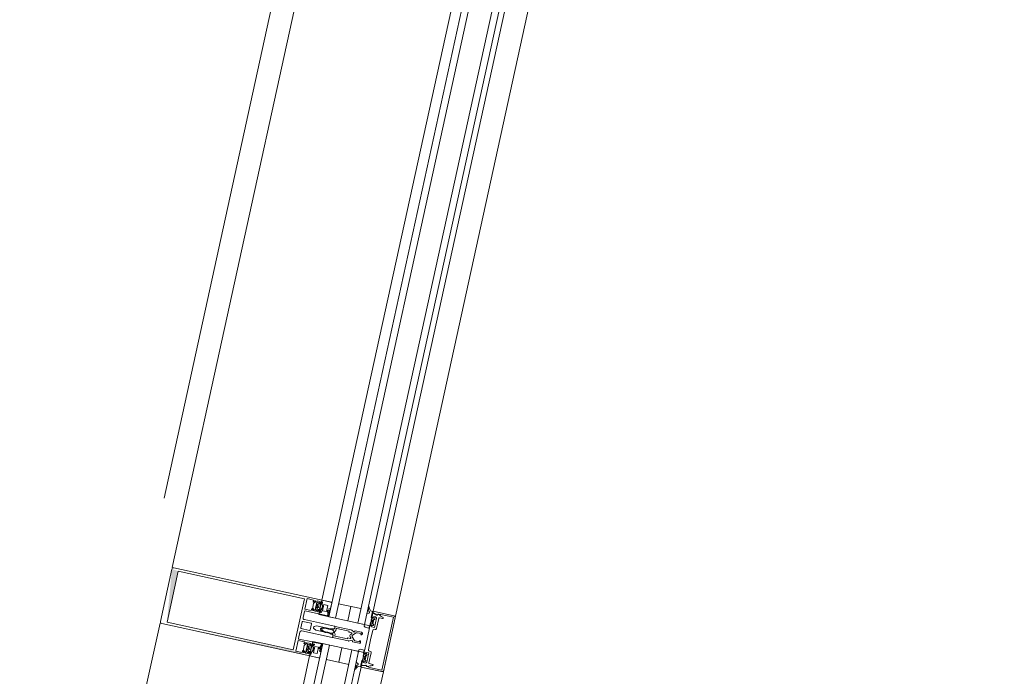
# Model space of a CAD drawing. Header units: metres. Extents: x 233012 to 233264, y 553571 to 554014.
# Tile 199 of 256: x 233203.133 to 233203.994, y 553832.065 to 553832.64. Entities that reach past the tile are written whole.
import ezdxf

# ---------------------------------------------------------------- set-up
doc = ezdxf.new("R2010")
doc.units = ezdxf.units.M
for name, color, linetype, lineweight in [('A-NL$1A_detailuitwerking', 252, 'Continuous', 5), ('A-NL$1B_3D-modellen_algemeen', 252, 'Continuous', 5), ('A-NL23_vloeraanzicht', 252, 'Continuous', 5), ('A-NL30_stijlen_dorpels-pui', 252, 'Continuous', 5), ('A-NL38_vlakvullingen-pui', 252, 'Continuous', 5)]:
    doc.layers.add(name, color=color, linetype=linetype, lineweight=lineweight)

# ---------------------------------------------------------------- blocks, each defined once
blk = doc.blocks.new('NLRS_21_CWP_dubbele beglazing_gen_mie - dubbele beglazing_gen-2812561-01_Situatie')
at = {"layer": 'A-NL38_vlakvullingen-pui'}
for p, q in [((0.588, 0.032), (-0.588, 0.032)), ((-0.588, 0.032), (-0.588, 0.026)), ((-0.588, 0.026), (0.588, 0.026)), ((0.588, 0.026), (0.588, 0.032)), ((0.588, 0.006), (-0.588, 0.006)), ((-0.588, 0.006), (-0.588, 0)), ((-0.588, 0), (0.588, 0)), ((0.588, 0), (0.588, 0.006))]:
    blk.add_line(p, q, dxfattribs=at)
blk = doc.blocks.new('Rectangular Mullion - NLRS_31_CWM_vliesgevelprofiel bxh 50x200_gen_mie-2811811-01_Situatie')
at = {"layer": 'A-NL30_stijlen_dorpels-pui'}
for p, q in [((233199.88975, 553827.93495), (233199.64392, 553826.81154)), ((233200.02066, 553827.90631), (233199.77482, 553826.78289)), ((233200.02085, 553827.90627), (233200.02945, 553827.90439)), ((233200.03531, 553827.9031), (233200.05485, 553827.89883)), ((233200.06559, 553827.89648), (233199.81976, 553826.77306)), ((233199.8393, 553826.76878), (233200.08513, 553827.8922)), ((233199.78361, 553826.78097), (233199.77502, 553826.78285)), ((233199.80901, 553826.77541), (233199.78948, 553826.77969))]:
    blk.add_line(p, q, dxfattribs=at)
blk = doc.blocks.new('NLRS_21_CWP_dubbele beglazing_gen_mie - dubbele beglazing_gen-2812452-01_Situatie')
at = {"layer": 'A-NL38_vlakvullingen-pui'}
for p, q in [((0.288, 0.032), (-0.288, 0.032)), ((-0.288, 0.032), (-0.288, 0.026)), ((-0.288, 0.026), (0.288, 0.026)), ((0.288, 0.026), (0.288, 0.032)), ((0.288, 0.006), (-0.288, 0.006)), ((-0.288, 0.006), (-0.288, 0)), ((-0.288, 0), (0.288, 0)), ((0.288, 0), (0.288, 0.006))]:
    blk.add_line(p, q, dxfattribs=at)
blk = doc.blocks.new('Rectangular Mullion - NLRS_31_CWM_vliesgevelprofiel bxh 50x200_gen_mie-V60-01_Situatie')
at = {"layer": 'A-NL30_stijlen_dorpels-pui'}
for p, q in [((233203.38374, 553832.69816), (233203.26617, 553832.16087)), ((233203.51464, 553832.66951), (233203.39707, 553832.13222)), ((233203.51484, 553832.66947), (233203.52343, 553832.66759)), ((233203.5293, 553832.6663), (233203.54883, 553832.66203)), ((233203.55958, 553832.65968), (233203.44201, 553832.12239)), ((233203.46154, 553832.11812), (233203.57912, 553832.6554)), ((233203.40586, 553832.1303), (233203.39726, 553832.13218)), ((233203.43126, 553832.12474), (233203.41172, 553832.12902))]:
    blk.add_line(p, q, dxfattribs=at)
blk = doc.blocks.new('Rectangular Mullion - vliesgevelprofiel_gen_bxh200x50-V58-01_Situatie')
at = {"layer": 'A-NL30_stijlen_dorpels-pui'}
h = blk.add_hatch(color=256, dxfattribs=at)
h.paths.add_polyline_path([(-0.025, 0.0408), (-0.0235, 0.0538), (-0.025, 0.1735)])
h.paths.add_polyline_path([(0.0229, 0.1692), (0.0235, 0.175), (-0.0229, 0.1692)])
at = {"layer": 'A-NL$1A_detailuitwerking'}
for p, q in [((-0.025, 0.1735), (-0.025, 0.0408)), ((0.0235, 0.175), (-0.0235, 0.175)), ((0.025, 0.0408), (0.025, 0.1735)), ((-0.0229, 0.0561), (-0.0229, 0.1692)), ((-0.0229, 0.1692), (0.0229, 0.1692)), ((0.0229, 0.1692), (0.0229, 0.0561)), ((-0.0235, 0.0481), (-0.0235, 0.0538)), ((-0.0235, 0.0538), (-0.0141, 0.0538)), ((0.0229, 0.0561), (-0.0229, 0.0561)), ((-0.0141, 0.0538), (-0.0141, 0.0481)), ((-0.0126, 0.0413), (-0.0126, 0.0533)), ((-0.0121, 0.0538), (-0.0065, 0.0538)), ((-0.005, 0.0523), (-0.005, 0.0253)), ((-0.0032, 0.0459), (-0.0032, 0.0533)), ((-0.0027, 0.0538), (0.0027, 0.0538)), ((0.0032, 0.0533), (0.0032, 0.0459)), ((0.005, 0.0253), (0.005, 0.0523)), ((0.0065, 0.0538), (0.0121, 0.0538)), ((0.0126, 0.0533), (0.0126, 0.0413)), ((0.0141, 0.0481), (0.0141, 0.0538)), ((0.0141, 0.0538), (0.0235, 0.0538)), ((0.0235, 0.0538), (0.0235, 0.0481)), ((-0.0217, 0.0481), (-0.0235, 0.0481)), ((-0.0235, 0.0422), (-0.0235, 0.0449)), ((-0.0235, 0.0449), (-0.0141, 0.0449)), ((-0.02295, 0.04685), (-0.0217, 0.0481)), ((-0.02176, 0.04451), (-0.02258, 0.04354)), ((-0.02118, 0.04721), (-0.02224, 0.04615)), ((-0.0207, 0.0434), (-0.01965, 0.0434)), ((-0.01713, 0.0475), (-0.02047, 0.0475)), ((-0.01765, 0.044), (-0.01995, 0.044)), ((-0.01795, 0.0434), (-0.0169, 0.0434)), ((-0.01536, 0.04615), (-0.01642, 0.04721)), ((-0.0141, 0.0481), (-0.0159, 0.0481)), ((-0.0159, 0.0481), (-0.01465, 0.04685)), ((-0.01502, 0.04354), (-0.01585, 0.04452)), ((-0.0141, 0.0449), (-0.0141, 0.0422)), ((0.0027, 0.0454), (-0.0027, 0.0454)), ((0.0159, 0.0481), (0.0141, 0.0481)), ((0.0141, 0.0422), (0.0141, 0.0449)), ((0.0141, 0.0449), (0.0235, 0.0449)), ((0.01465, 0.04685), (0.0159, 0.0481)), ((0.01585, 0.04452), (0.01502, 0.04354)), ((0.01642, 0.04721), (0.01536, 0.04615)), ((0.0169, 0.0434), (0.01795, 0.0434)), ((0.02047, 0.0475), (0.01713, 0.0475)), ((0.01995, 0.044), (0.01765, 0.044)), ((0.01965, 0.0434), (0.0207, 0.0434)), ((0.02224, 0.04615), (0.02118, 0.04721)), ((0.0235, 0.0481), (0.0217, 0.0481)), ((0.0217, 0.0481), (0.02295, 0.04685)), ((0.02258, 0.04354), (0.02176, 0.04451)), ((0.0235, 0.0449), (0.0235, 0.0422)), ((-0.025, 0.0408), (-0.0231, 0.0408)), ((-0.02365, 0.0408), (-0.025, 0.0408)), ((-0.025, 0.0408), (-0.025, 0.0329)), ((-0.02295, 0.0401), (-0.02365, 0.0408)), ((-0.0217, 0.0422), (-0.0235, 0.0422)), ((-0.0231, 0.0408), (-0.0217, 0.0422)), ((-0.02191, 0.0408), (-0.02296, 0.0408)), ((-0.0216, 0.0401), (-0.02295, 0.0401)), ((-0.02278, 0.0402), (-0.02138, 0.04014)), ((-0.0216, 0.0384), (-0.016, 0.0384)), ((-0.0216, 0.0349), (-0.0216, 0.0384)), ((-0.016, 0.0349), (-0.0216, 0.0349)), ((-0.0212, 0.0417), (-0.0212, 0.0429)), ((-0.01979, 0.0412), (-0.0207, 0.0412)), ((-0.01918, 0.0427), (-0.01979, 0.0412)), ((-0.01781, 0.0412), (-0.01842, 0.0427)), ((-0.0169, 0.0412), (-0.01781, 0.0412)), ((-0.0164, 0.0429), (-0.0164, 0.0417)), ((-0.01615, 0.0402), (-0.0147, 0.0402)), ((-0.016, 0.0384), (-0.016, 0.0349)), ((-0.0141, 0.0422), (-0.0159, 0.0422)), ((-0.0159, 0.0422), (-0.0145, 0.0408)), ((-0.01464, 0.0389), (-0.01584, 0.0401)), ((-0.0126, 0.0408), (-0.01569, 0.0408)), ((-0.0145, 0.0408), (-0.0131, 0.0408)), ((-0.0126, 0.0332), (-0.0126, 0.0408)), ((-0.002, 0.04064), (-0.00087, 0.0426)), ((-0.002, 0.0283), (-0.002, 0.04064)), ((-0.00085, 0.03632), (-0.00187, 0.03455)), ((-0.00133, 0.03379), (-0.00042, 0.03536)), ((0.00043, 0.03534), (0.00133, 0.03379)), ((0.00087, 0.0426), (0.002, 0.04064)), ((0.00187, 0.03455), (0.00087, 0.03629)), ((0.002, 0.04064), (0.002, 0.0283)), ((0.01569, 0.0408), (0.0126, 0.0408)), ((0.0126, 0.0408), (0.0126, 0.0332)), ((0.0131, 0.0408), (0.0145, 0.0408)), ((0.0159, 0.0422), (0.0141, 0.0422)), ((0.0145, 0.0408), (0.0159, 0.0422)), ((0.01584, 0.0401), (0.01464, 0.0389)), ((0.0147, 0.0402), (0.01615, 0.0402)), ((0.016, 0.0349), (0.016, 0.0384)), ((0.016, 0.0384), (0.0216, 0.0384)), ((0.0216, 0.0349), (0.016, 0.0349)), ((0.0164, 0.0417), (0.0164, 0.0429)), ((0.01781, 0.0412), (0.0169, 0.0412)), ((0.01842, 0.0427), (0.01781, 0.0412)), ((0.01979, 0.0412), (0.01918, 0.0427)), ((0.0207, 0.0412), (0.01979, 0.0412)), ((0.0212, 0.0429), (0.0212, 0.0417)), ((0.02138, 0.04014), (0.02278, 0.0402)), ((0.02295, 0.0401), (0.0216, 0.0401)), ((0.0216, 0.0384), (0.0216, 0.0349)), ((0.0235, 0.0422), (0.0217, 0.0422)), ((0.0217, 0.0422), (0.0231, 0.0408)), ((0.02296, 0.0408), (0.02191, 0.0408)), ((0.02365, 0.0408), (0.02295, 0.0401)), ((0.0231, 0.0408), (0.025, 0.0408)), ((0.025, 0.0408), (0.02365, 0.0408)), ((0.025, 0.0329), (0.025, 0.0408)), ((-0.025, 0.0329), (-0.02448, 0.032)), ((-0.02448, 0.032), (-0.01972, 0.032)), ((-0.01972, 0.032), (-0.01894, 0.03336)), ((-0.01567, 0.03312), (-0.01701, 0.03364)), ((-0.01671, 0.03427), (-0.0143, 0.0332)), ((-0.01349, 0.0329), (-0.01567, 0.03312)), ((-0.0143, 0.0332), (-0.0126, 0.0332)), ((-0.01371, 0.032), (-0.01292, 0.032)), ((-0.0025, 0.02675), (-0.002, 0.0283)), ((-0.0025, 0.0258), (-0.0025, 0.02675)), ((0.002, 0.0283), (0.0025, 0.02675)), ((0.0025, 0.02675), (0.0025, 0.0258)), ((0.0126, 0.0332), (0.0143, 0.0332)), ((0.01292, 0.032), (0.01371, 0.032)), ((0.01567, 0.03312), (0.01349, 0.0329)), ((0.0143, 0.0332), (0.01671, 0.03427)), ((0.01701, 0.03364), (0.01567, 0.03312)), ((0.01894, 0.03336), (0.01972, 0.032)), ((0.01972, 0.032), (0.02448, 0.032)), ((0.02448, 0.032), (0.025, 0.0329)), ((-0.00342, 0.02479), (-0.005, 0.02479)), ((-0.005, 0.02479), (-0.005, 0.01066)), ((-0.0045, 0.0248), (-0.0035, 0.0248)), ((-0.0035, 0.0119), (-0.0035, 0.02281)), ((-0.003, 0.02331), (-0.00165, 0.02331)), ((-0.00165, 0.02331), (-0.00048, 0.02398)), ((0.0005, 0.02397), (0.00165, 0.02331)), ((0.00165, 0.02331), (0.003, 0.02331)), ((0.005, 0.02479), (0.00342, 0.02479)), ((0.0035, 0.0248), (0.0045, 0.0248)), ((0.0035, 0.02281), (0.0035, 0.0119)), ((0.005, 0.01066), (0.005, 0.02479)), ((-0.00481, 0.00982), (-0.00372, 0.00747)), ((-0.0026, 0.0119), (-0.0035, 0.0119)), ((-0.0026, 0.00962), (-0.0026, 0.0119)), ((-0.00106, 0.00994), (-0.00175, 0.00925)), ((0.00175, 0.00925), (0.00106, 0.00994)), ((0.0035, 0.0119), (0.0026, 0.0119)), ((0.0026, 0.0119), (0.0026, 0.00962)), ((0.00372, 0.00747), (0.00481, 0.00982)), ((-0.02168, 0), (-0.02273, -0.00181)), ((-0.01051, 0), (-0.02168, 0)), ((-0.0099, -0.00106), (-0.01051, 0)), ((-0.00372, 0.00747), (-0.005, 0.00688)), ((-0.005, 0.00688), (-0.005, 0.0011)), ((-0.0037, 0.0011), (-0.0037, 0.00475)), ((-0.00265, 0.0011), (-0.0037, 0.0011)), ((-0.00341, 0.00546), (-0.00071, 0.00816)), ((0.00071, 0.00816), (0.00341, 0.00546)), ((0.0037, 0.0011), (0.00265, 0.0011)), ((0.0037, 0.00475), (0.0037, 0.0011)), ((0.005, 0.00688), (0.00372, 0.00747)), ((0.005, 0.0011), (0.005, 0.00688)), ((0.01051, 0), (0.0099, -0.00106)), ((0.02168, 0), (0.01051, 0)), ((0.02273, -0.00181), (0.02168, 0)), ((-0.0239, -0.005), (-0.025, -0.005)), ((-0.025, -0.005), (-0.025, -0.0235)), ((-0.02494, -0.00266), (-0.02485, -0.0045)), ((-0.02485, -0.0045), (-0.01932, -0.0045)), ((-0.02273, -0.00858), (-0.0239, -0.005)), ((-0.0203, -0.005), (-0.0235, -0.005)), ((-0.0235, -0.005), (-0.0225, -0.00875)), ((-0.0207, -0.008), (-0.0207, -0.0064)), ((-0.0207, -0.0064), (-0.0195, -0.0064)), ((-0.0195, -0.00548), (-0.0203, -0.005)), ((-0.01935, -0.00621), (-0.01994, -0.0068)), ((-0.01994, -0.0068), (-0.0194, -0.00764)), ((-0.0195, -0.0064), (-0.0195, -0.00548)), ((-0.0185, -0.0064), (-0.0185, -0.0048)), ((-0.0185, -0.0048), (-0.0172, -0.0048)), ((-0.01628, -0.0064), (-0.0185, -0.0064)), ((-0.01798, -0.00712), (-0.01422, -0.00712)), ((-0.0172, -0.0048), (-0.01628, -0.0064)), ((-0.01592, -0.0064), (-0.015, -0.0048)), ((-0.0137, -0.0064), (-0.01592, -0.0064)), ((-0.015, -0.0048), (-0.0137, -0.0048)), ((-0.0137, -0.0048), (-0.0137, -0.0064)), ((-0.01288, -0.0045), (-0.0099, -0.0045)), ((-0.01226, -0.0068), (-0.01285, -0.00621)), ((-0.0128, -0.00764), (-0.01226, -0.0068)), ((-0.0117, -0.005), (-0.0125, -0.00548)), ((-0.0125, -0.00548), (-0.0125, -0.0064)), ((-0.0125, -0.0064), (-0.0113, -0.0064)), ((0, -0.005), (-0.0117, -0.005)), ((-0.0113, -0.0064), (-0.0113, -0.009)), ((-0.0099, -0.0045), (-0.0099, -0.00106)), ((-0.0088, -0.00815), (0, -0.00815)), ((0.0117, -0.005), (0, -0.005)), ((0, -0.00815), (0.0088, -0.00815)), ((0.0099, -0.00106), (0.0099, -0.0045)), ((0.0099, -0.0045), (0.01288, -0.0045)), ((0.0113, -0.009), (0.0113, -0.0064)), ((0.0113, -0.0064), (0.0125, -0.0064)), ((0.0125, -0.00548), (0.0117, -0.005)), ((0.01285, -0.00621), (0.01226, -0.0068)), ((0.01226, -0.0068), (0.0128, -0.00764)), ((0.0125, -0.0064), (0.0125, -0.00548)), ((0.0137, -0.0064), (0.0137, -0.0048)), ((0.0137, -0.0048), (0.015, -0.0048)), ((0.01592, -0.0064), (0.0137, -0.0064)), ((0.01422, -0.00712), (0.01798, -0.00712)), ((0.015, -0.0048), (0.01592, -0.0064)), ((0.01628, -0.0064), (0.0172, -0.0048)), ((0.0185, -0.0064), (0.01628, -0.0064)), ((0.0172, -0.0048), (0.0185, -0.0048)), ((0.0185, -0.0048), (0.0185, -0.0064)), ((0.01932, -0.0045), (0.02485, -0.0045)), ((0.01994, -0.0068), (0.01935, -0.00621)), ((0.0194, -0.00764), (0.01994, -0.0068)), ((0.0203, -0.005), (0.0195, -0.00548)), ((0.0195, -0.00548), (0.0195, -0.0064)), ((0.0195, -0.0064), (0.0207, -0.0064)), ((0.0235, -0.005), (0.0203, -0.005)), ((0.0207, -0.0064), (0.0207, -0.008)), ((0.0225, -0.00875), (0.0235, -0.005)), ((0.0239, -0.005), (0.02273, -0.00858)), ((0.025, -0.005), (0.0239, -0.005)), ((0.02485, -0.0045), (0.02494, -0.00266)), ((0.025, -0.0235), (0.025, -0.005)), ((-0.0237, -0.01224), (-0.0234, -0.01106)), ((-0.0237, -0.0235), (-0.0237, -0.01224)), ((-0.0205, -0.0144), (-0.0205, -0.0115)), ((-0.02, -0.011), (-0.0108, -0.011)), ((-0.0113, -0.009), (-0.0197, -0.009)), ((-0.0098, -0.01), (-0.0098, -0.00915)), ((0.0098, -0.00915), (0.0098, -0.01)), ((0.0108, -0.011), (0.02, -0.011)), ((0.0197, -0.009), (0.0113, -0.009)), ((0.0205, -0.0115), (0.0205, -0.0144)), ((0.0234, -0.01106), (0.0237, -0.01224)), ((0.0237, -0.01224), (0.0237, -0.0235)), ((0.0237, -0.0235), (-0.0237, -0.0235)), ((-0.0235, -0.025), (0.0235, -0.025))]:
    blk.add_line(p, q, dxfattribs=at)
for centre, radius, start, end in [((-0.04794, 0.03017), 0.05, 1.4173, 5.03041), ((0.04794, 0.03017), 0.0494, 175.79774, 184.73505), ((-0.04794, 0.03017), 0.0494, 355.26495, 4.20226), ((-0.04048, -0.0208), 0.02, 18.17999, 31.31189)]:
    blk.add_arc(centre, radius, start, end, dxfattribs=at)
for centre, major_axis, start_param, end_param in [((-0.0235, 0.1735), (0, 0.0015), 0, 1.570797), ((0.0235, 0.1735), (-0.00134, 0.00068), 3.610616, 5.181413), ((-0.0121, 0.0533), (0.000438, 0.000241), 1.068763, 2.639559), ((-0.0065, 0.0523), (0.00106, 0.00106), 5.497787, 7.068583), ((-0.0027, 0.0533), (0.000417, 0.000275), 0.987844, 2.55864), ((0.0027, 0.0533), (0.000479, 0.000145), 5.989184, 7.55998), ((0.0065, 0.0523), (0.00145, 0.00038), 1.314602, 2.885398), ((0.0121, 0.0533), (0.0005, 0.000018), 6.247532, 7.818328), ((-0.02259, 0.0465), (0.00015, 0.000477), 1.089743, 4.231336), ((-0.02181, 0.04343), (-0.00042, 0.000656), 0.855684, 2.323661), ((-0.02115, 0.044), (0.00074, 0.000305), 0.481671, 2.052467), ((-0.0207, 0.0429), (0.000191, 0.000462), 0.392699, 1.963495), ((-0.02047, 0.0465), (-0.000747, 0.000665), 5.439233, 6.224631), ((-0.01976, 0.0449), (0.000871, 0.000312), 3.119136, 4.159926), ((-0.01965, 0.04289), (0.00029, 0.000418), 4.931333, 6.889198), ((-0.01795, 0.04289), (0, 0.000509), 0, 1.957866), ((-0.01784, 0.0449), (0.000078, 0.000922), 3.434707, 4.475497), ((-0.01713, 0.0465), (0.000949, 0.000316), 0.463648, 1.249046), ((-0.01645, 0.044), (-0.000794, 0.000098), 3.979138, 5.533029), ((-0.0169, 0.0429), (0.000178, 0.000467), 5.07571, 6.646506), ((-0.01579, 0.04343), (-0.000096, 0.000774), 3.265663, 4.733634), ((-0.01501, 0.0465), (0.000009, 0.0005), 2.374704, 5.516297), ((-0.0027, 0.0459), (-0.000101, 0.00049), 1.36835, 2.939147), ((0, 0.0421), (-0.001, 0.00003), 3.695167, 5.789562), ((0.0027, 0.0459), (0.000069, 0.000495), 3.280743, 4.851539), ((0.01501, 0.0465), (-0.00008, 0.000494), 0.624523, 3.766116), ((0.01579, 0.04343), (-0.000361, 0.000691), 0.944564, 2.412535), ((0.01645, 0.044), (-0.0008, 0.000022), 4.041581, 5.595472), ((0.0169, 0.0429), (-0.000077, 0.000494), 6.128334, 7.69913), ((0.01713, 0.0465), (0.000973, 0.00023), 1.338972, 2.124371), ((0.01784, 0.0449), (0.000925, 0.000023), 3.437778, 4.478568), ((0.01795, 0.04289), (0.000463, 0.00021), 5.470133, 7.427998), ((0.01965, 0.04289), (0.000384, 0.000334), 0.854261, 2.812127), ((0.01976, 0.0449), (-0.000787, 0.000486), 2.332935, 3.373724), ((0.02047, 0.0465), (-0.00099, 0.000139), 4.066141, 4.851539), ((0.02115, 0.044), (-0.000777, 0.000191), 4.080745, 5.651541), ((0.0207, 0.0429), (-0.000236, 0.000441), 4.220992, 5.791788), ((0.02181, 0.04343), (-0.000764, 0.000153), 2.016696, 3.484673), ((0.02259, 0.0465), (-0.000218, 0.00045), 1.904941, 5.046534), ((-0.02277, 0.04053), (-0.000272, 0.000187), 5.926495, 8.415104), ((-0.01896, 0.04189), (-0.0029, 0.00121), 0.143822, 0.749382), ((-0.01872, 0.04337), (-0.00275, 0.00338), 1.737235, 3.180711), ((-0.0188, 0.04371), (0.00421, 0.00128), 3.790712, 5.063531), ((-0.0207, 0.0417), (0, 0.0005), 1.570796, 3.141593), ((-0.0169, 0.0417), (0.000224, 0.000447), 3.60524, 5.176037), ((-0.01864, 0.04189), (-0.00309, 0.00055), 2.965091, 3.571207), ((-0.0147, 0.03955), (0.000532, 0.000373), 4.187828, 7.242969), ((-0.0131, 0.0413), (0.000491, 0.000095), 4.522136, 6.092932), ((0.04794, 0.03017), (0.02632, 0.04251), 2.037369, 2.10043), ((0, 0.03579), (-0.000551, 0.000835), 4.652438, 6.72012), ((0, 0.03509), (0.000492, 0.000091), 0.340637, 2.397257), ((0.0131, 0.0413), (0.000045, 0.000498), 1.660723, 3.231519), ((0.0147, 0.03955), (0.000479, 0.000439), 0.828624, 3.883765), ((0.01864, 0.04189), (-0.00309, 0.00057), 6.211958, 6.818073), ((0.01872, 0.04337), (0.00408, 0.00154), 3.629782, 5.073258), ((0.0188, 0.04371), (-0.00406, 0.00169), 1.318109, 2.590928), ((0.0169, 0.0417), (0.000224, 0.000447), 2.034444, 3.60524), ((0.0207, 0.0417), (-0.000199, 0.000459), 2.73277, 4.303566), ((0.01896, 0.04189), (-0.00313, 0.00029), 2.882626, 3.488186), ((0.02277, 0.04053), (0.000011, 0.00033), 3.214304, 5.702913), ((-0.01371, 0.0427), (-0.00373, 0.01003), 2.275457, 2.785703), ((-0.01685, 0.03395), (0.000208, 0.000281), 0.218792, 3.289317), ((-0.01344, 0.0323), (0.000476, 0.000365), 5.105496, 7.288456), ((-0.00342, 0.02629), (0.00085, 0.00123), 3.746317, 5.392409), ((0, 0.02609), (-0.000916, 0.000916), 0.784951, 2.35613), ((0, 0.02609), (0.000916, 0.000916), 3.926865, 5.498043), ((0.00342, 0.02629), (0.00106, 0.00106), 2.280898, 3.926991), ((0.01344, 0.0323), (-0.000526, 0.000289), 5.127272, 7.310232), ((0.01371, 0.0427), (0.00589, 0.00893), 3.724545, 4.234792), ((0.01685, 0.03395), (0.000051, 0.000346), 3.778279, 6.848805), ((-0.0045, 0.0253), (-0.000073, 0.000495), 1.425068, 2.995864), ((-0.0035, 0.0258), (-0.000759, 0.000651), 2.27987, 3.850666), ((-0.003, 0.02281), (0.000094, 0.000491), 0.190253, 1.761049), ((0, 0.0231), (0.00026, 0.000968), 6.024039, 7.050589), ((0.0035, 0.0258), (0.000894, 0.000447), 2.677945, 4.248741), ((0.003, 0.02281), (0.000094, 0.000491), 4.902642, 6.473438), ((0.0045, 0.0253), (0.000491, 0.000095), 4.522136, 6.092932), ((-0.003, 0.01066), (-0.00168, 0.00109), 0.576286, 1.012179), ((-0.0021, 0.0096), (-0.000133, 0.000482), 1.269335, 3.656781), ((0, 0.00888), (-0.00064, 0.00136), 5.844841, 6.63087), ((0, 0.00888), (0.00106, 0.00106), 0, 0.786029), ((0.0021, 0.0096), (0.000017, 0.0005), 2.390403, 4.777849), ((0.003, 0.01066), (0.00136, 0.00146), 5.026291, 5.462185), ((-0.004, 0.0011), (-0.000851, 0.000526), 0.553574, 2.300346), ((-0.00365, 0.0011), (-0.000689, 0.000725), 2.206027, 3.952898), ((-0.0027, 0.00475), (0.000973, 0.00023), 2.124361, 2.909769), ((0, 0.00745), (-0.000995, 0.000098), 4.810157, 5.59648), ((0, 0.00745), (-0.0009, 0.000435), 4.377786, 5.16411), ((0.00365, 0.0011), (0.000954, 0.000301), 2.836182, 4.583053), ((0.0027, 0.00475), (-0.000433, 0.000901), 4.264357, 5.049764), ((0.004, 0.0011), (-0.000238, 0.000971), 2.725757, 4.472529), ((-0.0275, -0.00055), (-0.000179, 0.000356), 5.816041, 8.699377), ((-0.0289, -0.00585), (0.0019, 0.00472), 5.774591, 6.407606), ((-0.02788, -0.0064), (-0.0034, 0.00526), 4.937872, 5.648125), ((-0.02316, -0.00156), (-0.00002, 0.0005), 2.315222, 4.147817), ((-0.0234, -0.0088), (0.000392, 0.00058), 4.259893, 5.620941), ((-0.0197, -0.008), (-0.000984, 0.000175), 0.176495, 1.747291), ((-0.01363, -0.00548), (-0.00565, 0.00119), 0.037592, 0.33537), ((-0.01878, -0.00712), (0.000752, 0.000274), 3.490658, 5.934119), ((-0.01342, -0.00712), (-0.000545, 0.000585), 0.821052, 3.264513), ((-0.01857, -0.00548), (-0.0054, 0.00202), 3.371602, 3.66938), ((-0.0088, -0.00915), (0.00016, 0.000986), 0.160875, 1.731672), ((0.0088, -0.00915), (0.000994, 0.000098), 6.184488, 7.755284), ((0.01857, -0.00548), (0.00385, 0.0043), 2.132148, 2.429925), ((0.01342, -0.00712), (-0.000725, 0.000338), 1.134464, 3.577925), ((0.01878, -0.00712), (-0.000545, 0.000585), 0.821052, 3.264513), ((0.01363, -0.00548), (-0.00521, 0.00247), 3.45679, 3.754568), ((0.0197, -0.008), (-0.000792, 0.000609), 2.225893, 3.79669), ((0.0234, -0.0088), (-0.000694, 0.000089), 6.096728, 7.458055), ((0.02316, -0.00156), (0.000115, 0.000487), 2.326219, 4.158815), ((0.02788, -0.0064), (0.006, 0.00179), 1.341626, 2.05188), ((0.0289, -0.00585), (0.00507, 0.00044), 1.742832, 2.375847), ((0.0275, -0.00055), (-0.000114, 0.000382), 3.109846, 5.993182), ((-0.02131, -0.01064), (-0.00021, 0.00212), 0.853429, 1.671043), ((-0.02288, -0.01009), (-0.000186, 0.000572), 6.098445, 8.08587), ((-0.02306, -0.00891), (-0.000567, 0.000163), 2.039914, 3.694817), ((-0.021, -0.0144), (0.000426, 0.000262), 2.907544, 5.731836), ((-0.02, -0.0115), (-0.000109, 0.000487), 6.059964, 7.63516), ((-0.0108, -0.01), (0.00099, 0.000135), 4.576916, 6.147712), ((0.0108, -0.01), (0.000828, 0.00056), 2.546448, 4.117244), ((0.02, -0.0115), (0.00025, 0.000432), 5.234915, 6.81011), ((0.021, -0.0144), (0.000465, 0.000184), 2.765017, 5.589309), ((0.04048, -0.0208), (0.00789, 0.01838), 1.429922, 1.659117), ((0.02306, -0.00891), (0.000351, 0.000474), 1.933959, 3.588861), ((0.02288, -0.01009), (-0.000427, 0.000424), 3.377916, 5.36534), ((0.02131, -0.01064), (0.00163, 0.00137), 5.381461, 6.199018), ((-0.0235, -0.0235), (-0.0013, 0.00074), 0.515188, 2.085985), ((0.0235, -0.0235), (-0.00046, 0.00143), 2.831899, 4.400972)]:
    blk.add_ellipse(centre, major_axis=major_axis, ratio=1, start_param=start_param, end_param=end_param, dxfattribs=at)
blk = doc.blocks.new('Rectangular Mullion - NLRS_31_CWM_vliesgevelprofiel bxh 50x200_gen_mie-V61-01_Situatie')
at = {"layer": 'A-NL30_stijlen_dorpels-pui'}
for p, q in [((-0.025, 0.025), (0.025, 0.025)), ((-0.025, 0.005), (-0.025, 0.025)), ((0.025, 0.025), (0.025, 0.005)), ((-0.012, 0.005), (-0.025, 0.005)), ((-0.012, -0.041), (-0.012, 0.005)), ((0.025, 0.005), (0.012, 0.005)), ((0.012, 0.005), (0.012, -0.041)), ((-0.025, -0.041), (-0.012, -0.041)), ((0.012, -0.041), (0.025, -0.041))]:
    blk.add_line(p, q, dxfattribs=at)
blk = doc.blocks.new('NLRS_41_GM_WPB_geisoleerde kantplank_gen_mie - d_175-6804785-01_Situatie')
at = {"layer": 'A-NL$1B_3D-modellen_algemeen'}
for p, q in [((-6.772, 0.015), (-6.785, 0.015)), ((-6.735, 0.015), (-6.748, 0.015))]:
    blk.add_line(p, q, dxfattribs=at)

msp = doc.modelspace()

# ---------------------------------------------------------------- linework, layer by layer
at = {"layer": 'A-NL23_vloeraanzicht'}
msp.add_line((233203.25895, 553832.22146), (233203.99418, 553835.58131), dxfattribs=at)

# ---------------------------------------------------------------- block references
at = {"layer": 'A-NL$1B_3D-modellen_algemeen', "rotation": 77.65672900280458}
msp.add_blockref('NLRS_41_GM_WPB_geisoleerde kantplank_gen_mie - d_175-6804785-01_Situatie', (233204.87685, 553838.70278), dxfattribs=at)
at = {"layer": 'A-NL30_stijlen_dorpels-pui'}
for name, p in [('Rectangular Mullion - NLRS_31_CWM_vliesgevelprofiel bxh 50x200_gen_mie-V60-01_Situatie', (0, 0)), ('Rectangular Mullion - NLRS_31_CWM_vliesgevelprofiel bxh 50x200_gen_mie-2811811-01_Situatie', (3.36573, 4.17707))]:
    msp.add_blockref(name, p, dxfattribs=at)
at = {"layer": 'A-NL30_stijlen_dorpels-pui', "rotation": 77.65672900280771}
msp.add_blockref('Rectangular Mullion - vliesgevelprofiel_gen_bxh200x50-V58-01_Situatie', (233203.43178, 553832.09904), dxfattribs=at)
at = {"layer": 'A-NL30_stijlen_dorpels-pui', "extrusion": (0, 0, -1), "rotation": 102.3432709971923}
msp.add_blockref('Rectangular Mullion - NLRS_31_CWM_vliesgevelprofiel bxh 50x200_gen_mie-V61-01_Situatie', (-233203.43178, 553832.09904), dxfattribs=at)
at = {"layer": 'A-NL38_vlakvullingen-pui', "rotation": 77.65672900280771}
for name, p in [('NLRS_21_CWP_dubbele beglazing_gen_mie - dubbele beglazing_gen-2812452-01_Situatie', (233203.49591, 553832.3921)), ('NLRS_21_CWP_dubbele beglazing_gen_mie - dubbele beglazing_gen-2812561-01_Situatie', (233203.30352, 553831.51291))]:
    msp.add_blockref(name, p, dxfattribs=at)

doc.saveas('drawing.dxf')
